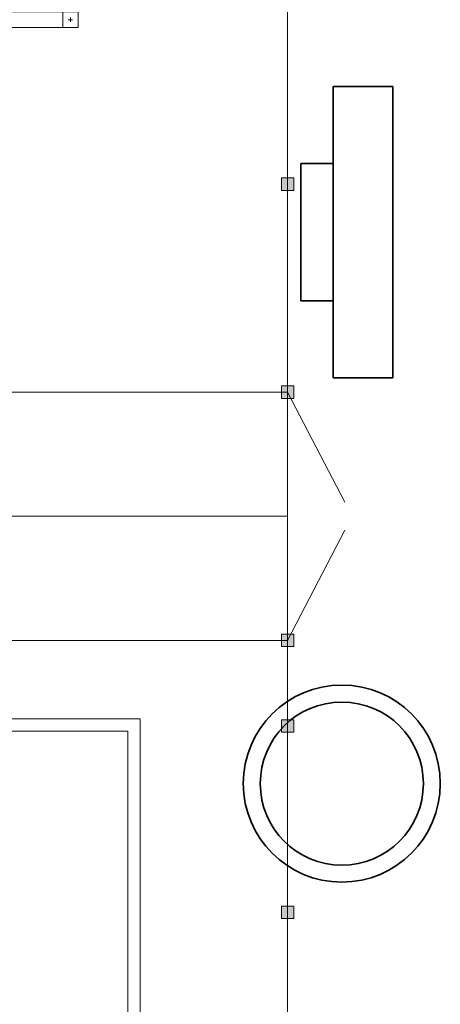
# Model space of a CAD drawing. Header units: millimetres. Extents: x 0 to 420, y 0 to 297.
# Tile 9 of 17: x 145 to 159, y 151 to 183. Entities that reach past the tile are written whole.
import ezdxf

# ---------------------------------------------------------------- set-up
doc = ezdxf.new("R2010")
doc.units = ezdxf.units.MM
for name, pattern in [('K5LT_AXLED', [19.5, 15, -1.5, 1.5, -1.5]), ('K5LT_BASIC', [0]), ('K5LT_THIN', [0])]:
    doc.linetypes.add(name, pattern=pattern)

# ---------------------------------------------------------------- blocks, each defined once
blk = doc.blocks.new('U191')
at = {"color": 4, "linetype": 'K5LT_THIN', "lineweight": 9, "true_color": 0x00ffff}
for p, q in [((128.85, 183.35), (128.35, 183.35)), ((128.35, 183.35), (128.35, 182.85)), ((128.85, 183.35), (128.35, 183.35)), ((128.35, 183.35), (128.35, 182.85)), ((146.85, 183.35), (128.35, 183.35)), ((128.53, 183.1), (128.67, 183.1)), ((128.53, 183.1), (128.67, 183.1)), ((128.6, 183.03), (128.6, 183.17)), ((128.6, 183.03), (128.6, 183.17)), ((128.85, 182.85), (128.85, 183.35)), ((128.85, 182.85), (128.85, 183.35)), ((146.85, 183.35), (146.35, 183.35)), ((146.35, 183.35), (146.35, 182.85)), ((146.53, 183.1), (146.67, 183.1)), ((146.6, 183.03), (146.6, 183.17)), ((146.85, 182.85), (146.85, 183.35)), ((128.35, 182.85), (128.85, 182.85)), ((128.35, 182.85), (128.85, 182.85)), ((128.35, 182.85), (146.85, 182.85)), ((146.35, 182.85), (146.85, 182.85))]:
    blk.add_line(p, q, dxfattribs=at)
blk = doc.blocks.new('U244')
at = {"color": 4, "linetype": 'K5LT_THIN', "lineweight": 9, "true_color": 0x00ffff}
for p, q in [((126.35, 142.578), (126.35, 160.578)), ((148.85, 160.578), (126.35, 160.578)), ((148.85, 142.578), (148.85, 160.578)), ((148.45, 160.178), (126.75, 160.178)), ((126.75, 142.978), (126.75, 160.178)), ((148.45, 142.978), (148.45, 160.178)), ((126.75, 142.978), (148.45, 142.978)), ((126.35, 142.578), (148.85, 142.578))]:
    blk.add_line(p, q, dxfattribs=at)
blk = doc.blocks.new('U264')
blk.add_hatch(color=7).paths.add_polyline_path([(153.8, 170.9), (153.8, 171.3), (153.4, 171.3), (153.4, 170.9)])
at = {"color": 4, "linetype": 'K5LT_THIN', "lineweight": 9, "true_color": 0x00ffff}
for p, q in [((153.4, 171.3), (153.4, 170.9)), ((153.8, 171.3), (153.4, 171.3)), ((153.8, 170.9), (153.8, 171.3)), ((153.4, 170.9), (153.8, 170.9))]:
    blk.add_line(p, q, dxfattribs=at)
blk = doc.blocks.new('U265')
blk.add_hatch(color=7).paths.add_polyline_path([(153.8, 162.9), (153.8, 163.3), (153.4, 163.3), (153.4, 162.9)])
at = {"color": 4, "linetype": 'K5LT_THIN', "lineweight": 9, "true_color": 0x00ffff}
for p, q in [((153.4, 163.3), (153.4, 162.9)), ((153.8, 163.3), (153.4, 163.3)), ((153.8, 162.9), (153.8, 163.3)), ((153.4, 162.9), (153.8, 162.9))]:
    blk.add_line(p, q, dxfattribs=at)
blk = doc.blocks.new('U266')
blk.add_hatch(color=7).paths.add_polyline_path([(153.8, 160.14), (153.8, 160.54), (153.4, 160.54), (153.4, 160.14)])
at = {"color": 4, "linetype": 'K5LT_THIN', "lineweight": 9, "true_color": 0x00ffff}
for p, q in [((153.4, 160.54), (153.4, 160.14)), ((153.8, 160.54), (153.4, 160.54)), ((153.8, 160.14), (153.8, 160.54)), ((153.4, 160.14), (153.8, 160.14))]:
    blk.add_line(p, q, dxfattribs=at)
blk = doc.blocks.new('U267')
blk.add_hatch(color=7).paths.add_polyline_path([(153.8, 154.14), (153.8, 154.54), (153.4, 154.54), (153.4, 154.14)])
at = {"color": 4, "linetype": 'K5LT_THIN', "lineweight": 9, "true_color": 0x00ffff}
for p, q in [((153.4, 154.54), (153.4, 154.14)), ((153.8, 154.54), (153.4, 154.54)), ((153.8, 154.14), (153.8, 154.54)), ((153.4, 154.14), (153.8, 154.14))]:
    blk.add_line(p, q, dxfattribs=at)
blk = doc.blocks.new('U270')
blk.add_hatch(color=7).paths.add_polyline_path([(153.8, 177.6), (153.8, 178), (153.4, 178), (153.4, 177.6)])
at = {"color": 4, "linetype": 'K5LT_THIN', "lineweight": 9, "true_color": 0x00ffff}
for p, q in [((153.4, 178), (153.4, 177.6)), ((153.8, 178), (153.4, 178)), ((153.8, 177.6), (153.8, 178)), ((153.4, 177.6), (153.8, 177.6))]:
    blk.add_line(p, q, dxfattribs=at)
blk = doc.blocks.new('U438')
at = {"color": 3, "linetype": 'K5LT_BASIC', "lineweight": 35, "true_color": 0x00ff00}
for p, q in [((156.993, 180.943), (155.064, 180.943)), ((155.064, 180.943), (155.064, 171.565)), ((156.993, 171.565), (156.993, 180.943)), ((155.064, 178.471), (154.026, 178.471)), ((154.026, 178.471), (154.026, 174.037)), ((155.064, 174.037), (155.064, 178.471)), ((154.026, 174.037), (155.064, 174.037)), ((155.064, 171.565), (156.993, 171.565))]:
    blk.add_line(p, q, dxfattribs=at)

msp = doc.modelspace()

# ---------------------------------------------------------------- linework, layer by layer
at = {"color": 4, "linetype": 'K5LT_THIN', "lineweight": 9, "true_color": 0x00ffff}
for p, q in [((153.6, 261.8), (153.6, 170.9)), ((153.6, 171.099858), (130.6, 171.099858)), ((153.6, 171.099858), (155.444719, 167.550631)), ((153.6, 171.099858), (153.6, 163.099858)), ((153.6, 163.099858), (155.444719, 166.649084)), ((153.6, 163.099858), (55, 163.099858)), ((153.6, 163.3), (153.6, 88.34))]:
    msp.add_line(p, q, dxfattribs=at)
at = {"color": 2, "linetype": 'K5LT_AXLED', "lineweight": 9, "true_color": 0xffff00}
msp.add_line((153.6, 167.099858), (33.6, 167.099858), dxfattribs=at)
at = {"color": 3, "linetype": 'K5LT_BASIC', "lineweight": 35, "true_color": 0x00ff00}
for radius in [3.175, 2.628222]:
    msp.add_circle((155.347762, 158.488163), radius, dxfattribs=at)

# ---------------------------------------------------------------- block references
for name in ['U191', 'U438', 'U270', 'U264', 'U265', 'U244', 'U266', 'U267']:
    msp.add_blockref(name, (0, 0))

doc.saveas('drawing.dxf')
